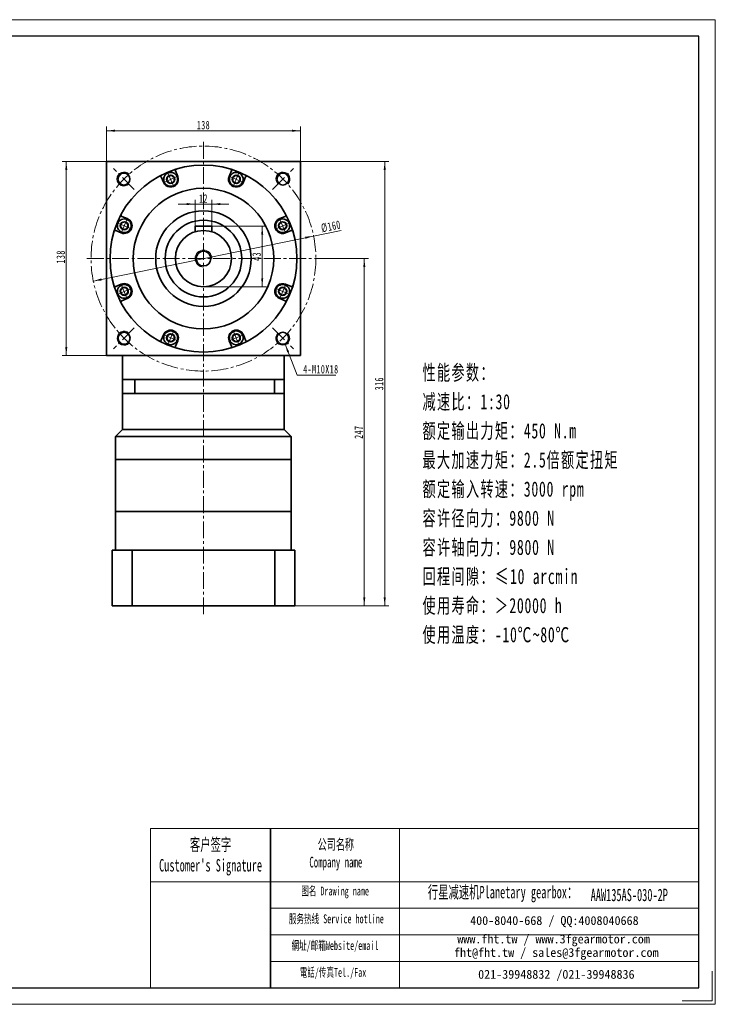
# Model space of a CAD drawing. Header units: millimetres. Extents: x -437 to 553, y -266 to 435.
# Tile 3 of 3: x 58 to 553, y -266 to 434. Entities that reach past the tile are written whole.
import ezdxf

# ---------------------------------------------------------------- set-up
doc = ezdxf.new("R2010")
doc.units = ezdxf.units.MM
doc.set_wipeout_variables(frame=1)
doc.linetypes.add('点画线', pattern=[18, 12, -2, 2, -2])
doc.layers.get('0').update_dxf_attribs({"lineweight": 35})
for name, color, linetype, lineweight in [('7标注层', 4, 'Continuous', 18), ('EB0', 7, 'Continuous', 35), ('SLD-0', 7, 'Continuous', 18), ('中心线层', 1, '点画线', 18), ('图框_外框线', 7, 'Continuous', 18), ('尺寸线层', 3, 'Continuous', 18), ('粗实线层', 7, 'Continuous', 35)]:
    doc.layers.add(name, color=color, linetype=linetype, lineweight=lineweight)
doc.styles.add('SLDTEXTSTYLE4', font='txt', dxfattribs={"width": 0.611111})
doc.styles.add('标准', font='txt', dxfattribs={"width": 0.667})
doc.dimstyles.new('a4-1-1', dxfattribs={"dimtxt": 3, "dimasz": 3, "dimexe": 1.5, "dimexo": 0, "dimgap": 0.5, "dimtad": 1, "dimdec": 3, "dimdsep": 46, "dimtxsty": '标准', "dimblk": '_CAXARROW', "dimcen": 0, "dimdle": 6, "dimazin": 2, "dimtfac": 0.707107, "dimtdec": 3, "dimtix": 1, "dimtmove": 2, "dimatfit": 3, "dimfxl": 0, "dimfrac": 2, "dimtolj": 1, "dimarcsym": 0})

# ---------------------------------------------------------------- blocks, each defined once
blk = doc.blocks.new('*X2')
at = {"layer": '尺寸线层', "linetype": 'Continuous'}
for points in [[(91.35, 333.59), (92.1, 327.59), (90.6, 327.59)], [(91.35, 195.59), (92.1, 201.59), (90.6, 201.59)]]:
    blk.add_hatch(color=0, dxfattribs=at).paths.add_polyline_path(points, flags=0)
at = {"layer": '尺寸线层', "color": 0, "linetype": 'Continuous'}
for p, q in [((122.24, 333.59), (88.35, 333.59)), ((91.35, 333.59), (91.35, 195.59)), ((122.24, 195.59), (88.35, 195.59))]:
    blk.add_line(p, q, dxfattribs=at)
at = {"layer": '尺寸线层', "color": 0, "insert": (87.38, 265.79), "char_height": 6, "width": 15.558, "attachment_point": 5, "rotation": 90, "line_spacing_factor": 1.15057, "style": '标准'}
blk.add_mtext('\\T1.1;138', dxfattribs=at)
blk = doc.blocks.new('_CAXARROW')
blk.add_hatch(color=0).paths.add_polyline_path([(0, 0), (-1, 0.125), (-1, -0.125)], flags=0)
blk = doc.blocks.new('*X3')
at = {"layer": '尺寸线层', "linetype": 'Continuous'}
for points in [[(119.98, 355.5), (125.98, 356.25), (125.98, 354.75)], [(257.98, 355.5), (251.98, 356.25), (251.98, 354.75)]]:
    blk.add_hatch(color=0, dxfattribs=at).paths.add_polyline_path(points, flags=0)
at = {"layer": '尺寸线层', "color": 0, "linetype": 'Continuous'}
for p, q in [((119.98, 331.33), (119.98, 358.5)), ((257.98, 331.33), (257.98, 358.5)), ((119.98, 355.5), (257.98, 355.5))]:
    blk.add_line(p, q, dxfattribs=at)
at = {"layer": '尺寸线层', "color": 0, "insert": (188.98, 359.47), "char_height": 6, "width": 15.558, "attachment_point": 5, "line_spacing_factor": 1.15057, "style": '标准'}
blk.add_mtext('\\T1.1;138', dxfattribs=at)
blk = doc.blocks.new('*X15')
at = {"layer": '尺寸线层', "linetype": 'Continuous'}
for points in [[(267.36, 280.62), (261.63, 278.68), (261.33, 280.15)], [(110.61, 248.56), (116.63, 249.02), (116.33, 250.49)]]:
    blk.add_hatch(color=0, dxfattribs=at).paths.add_polyline_path(points, flags=0)
at = {"layer": '尺寸线层', "color": 0, "linetype": 'Continuous'}
blk.add_line((286.97, 284.63), (110.61, 248.56), dxfattribs=at)
at = {"layer": '尺寸线层', "color": 0, "insert": (279.71, 287.46), "char_height": 6, "width": 26.1925, "attachment_point": 5, "rotation": 11.55918, "line_spacing_factor": 1.15057, "style": '标准'}
blk.add_mtext('\\T1.1;%%C160', dxfattribs=at)
blk = doc.blocks.new('*X19')
at = {"layer": '尺寸线层', "linetype": 'Continuous'}
blk.add_hatch(color=0, dxfattribs=at).paths.add_polyline_path([(-9.87, 22.08), (-6.98, 16.77), (-8.38, 16.22)], flags=0)
at = {"layer": '尺寸线层', "color": 0, "linetype": 'Continuous'}
blk.add_line((-9.87, 22.08), (-1.21, 0), dxfattribs=at)
at = {"layer": '尺寸线层', "color": 0}
for p, q in [((-1.21, 0), (0, 0)), ((0, 0), (26.16, 0)), ((0, 0), (0, 0))]:
    blk.add_line(p, q, dxfattribs=at)
at = {"layer": '尺寸线层', "color": 0, "insert": (3, 1.2), "char_height": 6, "width": 46.3194, "attachment_point": 7, "line_spacing_factor": 1.15057, "style": '标准'}
blk.add_mtext('\\T1.1;4-M10X18', dxfattribs=at)
blk = doc.blocks.new('*X20')
at = {"layer": '尺寸线层', "linetype": 'Continuous'}
for points in [[(303.43, 264.59), (304.18, 258.59), (302.68, 258.59)], [(303.43, 17.59), (304.18, 23.59), (302.68, 23.59)]]:
    blk.add_hatch(color=0, dxfattribs=at).paths.add_polyline_path(points, flags=0)
at = {"layer": '尺寸线层', "color": 0, "linetype": 'Continuous'}
for p, q in [((271.98, 264.59), (306.43, 264.59)), ((303.43, 264.59), (303.43, 17.59)), ((253.98, 17.59), (306.43, 17.59))]:
    blk.add_line(p, q, dxfattribs=at)
at = {"layer": '尺寸线层', "color": 0, "insert": (299.46, 141.09), "char_height": 6, "width": 15.8609, "attachment_point": 5, "rotation": 90, "line_spacing_factor": 1.15057, "style": '标准'}
blk.add_mtext('\\T1.1;247', dxfattribs=at)
blk = doc.blocks.new('*X21')
at = {"layer": '尺寸线层', "linetype": 'Continuous'}
for points in [[(317.97, 333.59), (317.22, 327.59), (318.72, 327.59)], [(317.97, 17.59), (317.22, 23.59), (318.72, 23.59)]]:
    blk.add_hatch(color=0, dxfattribs=at).paths.add_polyline_path(points, flags=0)
at = {"layer": '尺寸线层', "color": 0, "linetype": 'Continuous'}
for p, q in [((257.98, 333.59), (320.97, 333.59)), ((317.97, 17.59), (317.97, 333.59)), ((253.98, 17.59), (320.97, 17.59))]:
    blk.add_line(p, q, dxfattribs=at)
at = {"layer": '尺寸线层', "color": 0, "insert": (314, 175.59), "char_height": 6, "width": 15.4283, "attachment_point": 5, "rotation": 90, "line_spacing_factor": 1.15057, "style": '标准'}
blk.add_mtext('\\T1.1;316', dxfattribs=at)
blk = doc.blocks.new('*X24')
at = {"layer": '中心线层', "linetype": '点画线', "lineweight": 18}
for p, q in [((-5.64, 0), (5.64, 0)), ((0, -5.64), (0, 5.64))]:
    blk.add_line(p, q, dxfattribs=at)
at = {"layer": '粗实线层'}
for p, q in [((-2.89, 0), (-1.44, 2.5)), ((-2.89, 0), (-1.44, -2.5)), ((-1.44, 2.5), (1.44, 2.5)), ((2.89, 0), (1.44, 2.5)), ((2.89, 0), (1.44, 2.5)), ((2.89, 0), (1.44, -2.5)), ((-1.44, -2.5), (1.44, -2.5))]:
    blk.add_line(p, q, dxfattribs=at)
blk.add_circle((0, 0), 2.89, dxfattribs=at)
for start, end in [(0, 180), (180, 360)]:
    blk.add_arc((0, 0), 4.89, start, end, dxfattribs=at)
blk = doc.blocks.new('*X31')
at = {"layer": '尺寸线层', "linetype": 'Continuous'}
for points in [[(230.79, 287.59), (231.54, 281.59), (230.04, 281.59)], [(230.79, 244.59), (231.54, 250.59), (230.04, 250.59)]]:
    blk.add_hatch(color=0, dxfattribs=at).paths.add_polyline_path(points, flags=0)
at = {"layer": '尺寸线层', "color": 0, "linetype": 'Continuous'}
for p, q in [((194.98, 287.59), (233.79, 287.59)), ((230.79, 287.59), (230.79, 244.59)), ((188.98, 244.59), (233.79, 244.59))]:
    blk.add_line(p, q, dxfattribs=at)
at = {"layer": '尺寸线层', "color": 0, "insert": (226.82, 266.09), "char_height": 6, "width": 12, "attachment_point": 5, "rotation": 90, "line_spacing_factor": 1.15057, "style": '标准'}
blk.add_mtext('\\T1.1;43', dxfattribs=at)
blk = doc.blocks.new('*X32')
at = {"layer": '尺寸线层', "linetype": 'Continuous'}
for points in [[(182.98, 303.34), (176.98, 302.59), (176.98, 304.09)], [(194.98, 303.34), (200.98, 302.59), (200.98, 304.09)]]:
    blk.add_hatch(color=0, dxfattribs=at).paths.add_polyline_path(points, flags=0)
at = {"layer": '尺寸线层', "color": 0, "linetype": 'Continuous'}
for p, q in [((206.98, 303.34), (170.98, 303.34)), ((182.98, 287.59), (182.98, 306.34)), ((194.98, 287.59), (194.98, 306.34))]:
    blk.add_line(p, q, dxfattribs=at)
at = {"layer": '尺寸线层', "color": 0, "insert": (188.98, 307.3), "char_height": 6, "width": 12, "attachment_point": 5, "line_spacing_factor": 1.15057, "style": '标准'}
blk.add_mtext('\\T1.1;12', dxfattribs=at)

msp = doc.modelspace()

# ---------------------------------------------------------------- linework, layer by layer
for p, q in [((126.4871, 84.5867), (126.4871, 57.0867)), ((131.4871, 84.5867), (246.4871, 84.5867)), ((251.4871, 84.5867), (251.4871, 57.0867)), ((236.5932, -140.8264), (236.5932, -254.0214))]:
    msp.add_line(p, q)
at = {"color": 7, "linetype": 'Continuous', "lineweight": 15}
for centre, start, end in [((132.4041, 321.1454), 43.2191625, 315.1591555), ((245.5609, 321.1454), 313.1992681, 224.8408445), ((132.5221, 207.9102), 46.7509794, 316.9002039), ((245.4429, 207.9102), 133.2490206, 46.6813654)]:
    msp.add_arc(centre, 5, start, end, dxfattribs=at)
at = {"layer": '7标注层', "color": 0}
msp.add_line((151.2052, -140.8264), (151.2052, -254.002), dxfattribs=at)
at = {"layer": 'EB0'}
for p, q in [((246.4825, 178.5867), (131.4825, 178.5867)), ((131.4825, 178.5867), (131.4825, 142.9321)), ((246.4825, 178.5867), (246.4825, 142.9321)), ((246.4825, 168.5867), (131.4825, 168.5867)), ((131.4825, 142.9321), (126.4871, 137.9367)), ((131.4871, 143.2379), (131.4871, 142.9367)), ((246.4825, 142.9321), (251.4779, 137.9367)), ((126.4871, 137.9367), (126.4871, 121.7379)), ((251.4825, 137.9321), (251.4825, 121.5867)), ((251.4871, 84.5867), (126.4871, 84.5867)), ((253.9871, 57.0867), (123.9871, 57.0867)), ((123.9871, 57.0867), (123.9871, 17.5867)), ((126.4871, 57.0867), (146.4871, 57.0867)), ((251.4871, 57.0867), (231.4871, 57.0867)), ((253.9871, 57.0867), (253.9871, 17.5867)), ((123.9871, 17.5867), (253.9871, 17.5867))]:
    msp.add_line(p, q, dxfattribs=at)
at = {"layer": '中心线层'}
for p, q in [((188.9825, 11.6253), (188.9825, 347.5867)), ((139.7422, 313.8271), (124.8858, 328.6834)), ((238.2229, 313.8271), (253.0793, 328.6834)), ((105.9825, 264.5867), (271.9825, 264.5867)), ((139.7422, 215.3464), (124.8858, 200.49)), ((238.2229, 215.3464), (253.0793, 200.49))]:
    msp.add_line(p, q, dxfattribs=at)
msp.add_circle((188.9825, 264.5867), 80, dxfattribs=at)
at = {"layer": '图框_外框线'}
for p, q in [((151.2052, -140.8264), (236.5932, -140.8264)), ((236.5932, -140.8264), (236.5932, -254.002)), ((236.5932, -140.8264), (541.4527, -140.8264)), ((328.593, -140.8264), (328.593, -254.002)), ((151.2052, -178.5932), (236.5932, -178.5932)), ((236.5932, -178.5932), (541.4527, -178.5932)), ((236.5932, -197.4766), (541.4527, -197.4766)), ((236.5932, -216.36), (541.4527, -216.36)), ((236.5932, -235.2434), (541.4527, -235.2434))]:
    msp.add_line(p, q, dxfattribs=at)
at = {"layer": '图框_外框线', "color": 3}
msp.add_lwpolyline([(550.884, -242.213), (550.884, -263.4333), (529.6636, -263.4333)], dxfattribs=at)
at = {"layer": '粗实线层'}
for p, q in [((257.9825, 333.5867), (119.9825, 333.5867)), ((119.9825, 333.5867), (119.9825, 195.5867)), ((257.9825, 195.5867), (257.9825, 333.5867)), ((160.5575, 318.8386), (158.9591, 322.6973)), ((170.7202, 323.0481), (169.1218, 326.9069)), ((207.2449, 323.0481), (208.8432, 326.9069)), ((217.4075, 318.8386), (219.0059, 322.6973)), ((134.7306, 293.0117), (130.8719, 294.6101)), ((243.2344, 293.0117), (247.0932, 294.6101)), ((194.9825, 287.5867), (182.9825, 287.5867)), ((182.9825, 287.5867), (182.9825, 283.6655)), ((194.9825, 287.5867), (194.9825, 283.6655)), ((130.5211, 282.8491), (126.6623, 284.4474)), ((247.4439, 282.8491), (251.3027, 284.4474)), ((130.5211, 246.3244), (126.6623, 244.726)), ((247.4439, 246.3244), (251.3027, 244.726)), ((134.7306, 236.1617), (130.8719, 234.5633)), ((243.2344, 236.1617), (247.0932, 234.5633)), ((160.5575, 210.3348), (158.9591, 206.4761)), ((217.4075, 210.3348), (219.0059, 206.4761)), ((170.7202, 206.1253), (169.1218, 202.2665)), ((207.2449, 206.1253), (208.8432, 202.2665)), ((119.9825, 195.5867), (257.9825, 195.5867)), ((131.4825, 178.5867), (131.4825, 195.5867)), ((246.4825, 178.5867), (246.4825, 195.5867)), ((140.2481, 178.5867), (140.2481, 168.5867)), ((239.6412, 178.5867), (239.6412, 168.5867)), ((246.4825, 142.9321), (131.4825, 142.9321)), ((251.4825, 137.9321), (126.4871, 137.9367)), ((126.4871, 121.5867), (126.4871, 84.5867)), ((251.4825, 121.5867), (126.4871, 121.5867)), ((251.4825, 84.5867), (251.4825, 121.5867)), ((138.1765, 17.5867), (138.1765, 57.0867)), ((239.7885, 17.5867), (239.7885, 57.0867))]:
    msp.add_line(p, q, dxfattribs=at)
for centre, radius in [((188.9825, 264.5867), 66.5), ((132.4041, 321.1454), 4.25), ((245.5609, 321.1454), 4.25), ((188.9825, 264.5867), 50), ((188.9825, 264.5867), 34), ((188.9825, 264.5867), 27.25), ((188.9825, 264.5867), 20), ((188.9825, 264.5867), 5.25), ((132.5221, 207.9102), 4.25), ((245.4429, 207.9102), 4.25)]:
    msp.add_circle(centre, radius, dxfattribs=at)
for centre, radius, start, end in [((158.0353, 322.3147), 1, 22.4999699, 118.1952849), ((165.6388, 320.9434), 5.5, 202.5, 22.5), ((170.0457, 327.2895), 1, 106.8047151, 202.5000301), ((212.3262, 320.9434), 5.5, 157.5, 337.5), ((207.9193, 327.2895), 1, 337.4999699, 73.1952849), ((219.9298, 322.3147), 1, 61.8047151, 157.5000301), ((131.2545, 295.534), 1, 151.8047151, 247.5000301), ((246.7105, 295.534), 1, 292.4999699, 28.1952849), ((132.6259, 287.9304), 5.5, 247.5, 67.5), ((245.3392, 287.9304), 5.5, 112.5, 292.5), ((126.2797, 283.5235), 1, 67.4999699, 163.1952849), ((251.6854, 283.5235), 1, 16.8047151, 112.5000301), ((126.2797, 245.6499), 1, 196.8047151, 292.5000301), ((132.6259, 241.243), 5.5, 292.5, 112.5), ((245.3392, 241.243), 5.5, 67.5, 247.5), ((251.6854, 245.6499), 1, 247.4999699, 343.1952849), ((131.2545, 233.6394), 1, 112.4999699, 208.1952849), ((246.7105, 233.6394), 1, 331.8047151, 67.5000301), ((165.6388, 208.2301), 5.5, 337.5, 157.5), ((212.3262, 208.2301), 5.5, 22.5, 202.5), ((158.0353, 206.8587), 1, 241.8047151, 337.5000301), ((219.9298, 206.8587), 1, 202.4999699, 298.1952849), ((170.0457, 201.8839), 1, 157.4999699, 253.1952849), ((207.9193, 201.8839), 1, 286.8047151, 22.5000301)]:
    msp.add_arc(centre, radius, start, end, dxfattribs=at)
at = {"layer": '粗实线层', "lineweight": 18}
msp.add_arc((188.9825, 264.5867), 6, 0, 270, dxfattribs=at)

# ---------------------------------------------------------------- block references
at = {"layer": '尺寸线层'}
msp.add_blockref('*X19', (256.9457, 181.6051), dxfattribs=at)
at = {"layer": '粗实线层', "rotation": 337.5000000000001}
msp.add_blockref('*X24', (212.3262, 320.9434), dxfattribs=at)

# ---------------------------------------------------------------- texts
at = {"layer": 'SLD-0', "color": 1, "attachment_point": 2, "style": 'SLDTEXTSTYLE4'}
for s, insert, char_height, width in [("{\\fSimSun|b1|i0|c134|p2;客户签字\\PCustomer's Signature}", (194.0464, -147.8134), 8.812256, 109.625367), ('{\\fSimSun|b1|i0|c134|p2;公司名称\\PCompany name}', (283.1766, -148.2812), 7.553362, 97.792453), ('{\\fSimSun|b1|i0|c134|p2;图名 Drawing name}', (282.6603, -182.0741), 6.294468, 80.497967), ('{\\fSimSun|b1|i0|c134|p2;  \\H1.1667x;行星减速机Planetary gearbox\\fSimSun|b0|i0|c134|p2;：}', (398.7027, -181.5885), 7.553362, 118.796557), ('{\\fSimSun|b1|i0|c134|p2;AAW135AS-030-2P}', (492.0213, -183.594), 8.812256, 64.131013), ('{\\fSimSun|b1|i0|c134|p2;服务热线 Service hotline}', (283.5529, -201.8669), 6.294468, 89.682469), ('{\\fSimSun|b1|i0|c134|p2;網址/邮箱Website/email}', (282.5727, -220.8311), 6.294468, 93.351009), ('{\\fSimSun|b1|i0|c134|p2;電話/传真Tel./Fax}', (281.1625, -239.9433), 6.294468, 94.473748)]:
    msp.add_mtext(s, dxfattribs=dict(at, insert=insert, char_height=char_height, width=width))
at = {"layer": 'SLD-0', "color": 1, "char_height": 6.294468, "attachment_point": 2}
for s, insert, width in [('{\\fSimSun|b1|i0|c134|p2;400-8040-668 / QQ:4008040668}', (438.7139, -203.0696), 183.266019), ('{\\fSimSun|b1|i0|c134|p2;www.fht.tw / www.3fgearmotor.com }', (438.1335, -216.1802), 183.472325), ('{\\fSimSun|b1|i0|c134|p2;fht@fht.tw / sales@3fgearmotor.com }', (440.0518, -225.765), 183.472325), ('{\\fSimSun|b1|i0|c134|p2;021-39948832 /021-39948836 }', (440.1176, -241.3195), 140.095)]:
    msp.add_mtext(s, dxfattribs=dict(at, insert=insert, width=width))
at = {"layer": '尺寸线层', "insert": (344.849, 188.9251), "char_height": 6.3, "width": 160.883274, "attachment_point": 1, "line_spacing_factor": 1.15057, "style": '标准'}
msp.add_mtext('\\T1.1;{\\H1.71429x;性能参数：\\P减速比：1:30\\P额定输出力矩：450 N.m\\P最大加速力矩：2.5倍额定扭矩\\P额定输入转速：3000 rpm\\P容许径向力：9800 N\\P容许轴向力：9800 N\\P回程间隙：≤10 arcmin\\P使用寿命：＞20000 h\\P使用温度：-10℃~80℃\\P}', dxfattribs=at)

# ---------------------------------------------------------------- dimensions: what is measured, and where the dimension line sits
at = {"layer": '尺寸线层'}
for base, p1, p2, picture, middle in [((257.9825, 355.5043), (119.9825, 331.3325), (257.9825, 331.3325), '*X3', (188.9825, 359.4719)), ((182.9825, 303.3354), (194.9825, 287.5867), (182.9825, 287.5867), '*X32', (188.9825, 307.303))]:
    dim = msp.add_linear_dim(base=base, p1=p1, p2=p2, dimstyle='a4-1-1', override={"dimsah": 1, "dimtfill": 1, "dimtzin": 8}, dxfattribs=at)
    dim.commit()
    dim.dimension.update_dxf_attribs({"geometry": picture, "text_midpoint": middle, "dimtype": 160})
for base, p1, p2, angle, picture, middle in [((91.349, 195.5867), (122.2367, 333.5867), (122.2367, 195.5867), 270, '*X2', (87.3815, 265.7873)), ((317.9716, 333.5867), (253.9825, 17.5867), (257.9825, 333.5867), 90, '*X21', (314.004, 175.5867)), ((230.788, 244.5867), (194.9825, 287.5867), (188.9825, 244.5867), 270, '*X31', (226.8205, 266.0867)), ((303.4278, 17.5867), (271.9825, 264.5867), (253.9825, 17.5867), 270, '*X20', (299.4602, 141.0867))]:
    dim = msp.add_linear_dim(base=base, p1=p1, p2=p2, angle=angle, dimstyle='a4-1-1', override={"dimsah": 1, "dimtfill": 1, "dimtzin": 8}, dxfattribs=at)
    dim.commit()
    dim.dimension.update_dxf_attribs({"geometry": picture, "text_midpoint": middle, "dimtype": 160})
dim = msp.add_diameter_dim_2p(p1=(110.605, 248.5563), p2=(267.36, 280.6171), dimstyle='a4-1-1', override={"dimpost": '%%C<>', "dimsah": 1, "dimtfill": 1, "dimtzin": 8}, dxfattribs=at)
dim.commit()
dim.dimension.update_dxf_attribs({"geometry": '*X15', "text_midpoint": (280.5536, 283.3156), "dimtype": 163})

# ---------------------------------------------------------------- next in the draw order: wipeouts: each hides what was drawn before it
for points in [[(170.1566, 322.8147), (169.7786, 323.5461), (169.7786, 323.5461), (168.8965, 324.5902), (167.7598, 325.3494), (166.4574, 325.7644), (165.0911, 325.8026), (163.7675, 325.4611), (163.7675, 325.4611), (162.5902, 324.7667), (161.651, 323.7735), (161.0235, 322.5592), (160.7566, 321.2186), (160.8711, 319.8565), (160.8711, 319.8565), (161.121, 319.072), (161.121, 319.072), (161.7593, 317.9665), (162.662, 317.0639), (163.7675, 316.4256), (165.0005, 316.0952), (166.2771, 316.0952), (167.5101, 316.4256), (167.5101, 316.4256), (168.8146, 317.225), (169.8082, 318.3883), (170.3937, 319.8018), (170.5137, 321.327)], [(134.4972, 292.4482), (133.7127, 292.6981), (133.7127, 292.6981), (132.3506, 292.8126), (131.01, 292.5457), (129.7957, 291.9182), (128.8025, 290.9791), (128.1081, 289.8017), (128.1081, 289.8017), (127.7666, 288.4782), (127.8049, 287.1118), (128.2198, 285.8094), (128.979, 284.6727), (130.0231, 283.7906), (130.0231, 283.7906), (130.7545, 283.4126), (130.7545, 283.4126), (131.9876, 283.0822), (133.2641, 283.0822), (134.4972, 283.4126), (135.6027, 284.0509), (136.5054, 284.9535), (137.1436, 286.0591), (137.1436, 286.0591), (137.5008, 287.5467), (137.3807, 289.0719), (136.7953, 290.4854), (135.8017, 291.6488)], [(247.2105, 283.4126), (247.9419, 283.7906), (247.9419, 283.7906), (248.986, 284.6727), (249.7452, 285.8094), (250.1602, 287.1118), (250.1984, 288.4782), (249.8569, 289.8017), (249.8569, 289.8017), (249.1625, 290.9791), (248.1693, 291.9182), (246.955, 292.5457), (245.6144, 292.8126), (244.2523, 292.6981), (244.2523, 292.6981), (243.4678, 292.4482), (243.4678, 292.4482), (242.3623, 291.8099), (241.4597, 290.9072), (240.8214, 289.8017), (240.491, 288.5687), (240.491, 287.2921), (240.8214, 286.0591), (240.8214, 286.0591), (241.6208, 284.7546), (242.7841, 283.761), (244.1976, 283.1755), (245.7228, 283.0555)], [(130.7545, 245.7608), (130.0231, 245.3828), (130.0231, 245.3828), (128.979, 244.5007), (128.2198, 243.364), (127.8049, 242.0616), (127.7666, 240.6952), (128.1081, 239.3717), (128.1081, 239.3717), (128.8025, 238.1944), (129.7957, 237.2552), (131.01, 236.6277), (132.3506, 236.3608), (133.7127, 236.4753), (133.7127, 236.4753), (134.4972, 236.7252), (134.4972, 236.7252), (135.6027, 237.3635), (136.5054, 238.2662), (137.1436, 239.3717), (137.474, 240.6047), (137.474, 241.8813), (137.1436, 243.1143), (137.1436, 243.1143), (136.3442, 244.4188), (135.1809, 245.4124), (133.7674, 245.9979), (132.2422, 246.1179)], [(243.4678, 236.7252), (244.2523, 236.4753), (244.2523, 236.4753), (245.6144, 236.3608), (246.955, 236.6277), (248.1693, 237.2552), (249.1625, 238.1944), (249.8569, 239.3717), (249.8569, 239.3717), (250.1984, 240.6952), (250.1602, 242.0616), (249.7452, 243.364), (248.986, 244.5007), (247.9419, 245.3828), (247.9419, 245.3828), (247.2105, 245.7608), (247.2105, 245.7608), (245.9774, 246.0912), (244.7009, 246.0912), (243.4678, 245.7608), (242.3623, 245.1225), (241.4597, 244.2199), (240.8214, 243.1143), (240.8214, 243.1143), (240.4642, 241.6267), (240.5843, 240.1015), (241.1697, 238.688), (242.1634, 237.5246)], [(161.121, 210.1014), (160.8711, 209.3169), (160.8711, 209.3169), (160.7566, 207.9548), (161.0235, 206.6142), (161.651, 205.3999), (162.5902, 204.4067), (163.7675, 203.7123), (163.7675, 203.7123), (165.0911, 203.3708), (166.4574, 203.4091), (167.7598, 203.824), (168.8965, 204.5832), (169.7786, 205.6273), (169.7786, 205.6273), (170.1566, 206.3587), (170.1566, 206.3587), (170.487, 207.5918), (170.487, 208.8683), (170.1566, 210.1014), (169.5183, 211.2069), (168.6157, 212.1095), (167.5101, 212.7478), (167.5101, 212.7478), (166.0225, 213.105), (164.4973, 212.9849), (163.0838, 212.3995), (161.9204, 211.4059)], [(207.8084, 206.3587), (208.1864, 205.6273), (208.1864, 205.6273), (209.0685, 204.5832), (210.2052, 203.824), (211.5076, 203.4091), (212.874, 203.3708), (214.1975, 203.7123), (214.1975, 203.7123), (215.3749, 204.4067), (216.314, 205.3999), (216.9415, 206.6142), (217.2084, 207.9548), (217.0939, 209.3169), (217.0939, 209.3169), (216.844, 210.1014), (216.844, 210.1014), (216.2057, 211.2069), (215.303, 212.1095), (214.1975, 212.7478), (212.9645, 213.0782), (211.6879, 213.0782), (210.4549, 212.7478), (210.4549, 212.7478), (209.1504, 211.9484), (208.1568, 210.7851), (207.5713, 209.3716), (207.4513, 207.8464)]]:
    msp.add_wipeout(points).dxf.layer = '粗实线层'

# ---------------------------------------------------------------- next in the draw order: linework, layer by layer
at = {"layer": '图框_外框线', "color": 3}
msp.add_lwpolyline([(-437.0416, -265.7911), (553.2418, -265.7911), (553.2418, 434.4807), (-437.0416, 434.4807)], close=True, dxfattribs=at)
at = {"layer": '图框_外框线', "color": 3, "lineweight": 25}
msp.add_lwpolyline([(-378.0962, -254.002), (541.4527, -254.002), (541.4527, 422.6916), (-378.0962, 422.6916)], close=True, dxfattribs=at)

# ---------------------------------------------------------------- next in the draw order: block references
at = {"layer": '粗实线层'}
for p, rotation in [((165.6388, 320.9434), 22.5), ((132.6259, 287.9304), 67.50000000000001), ((245.3392, 287.9304), 292.5000000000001), ((132.6259, 241.243), 112.5), ((245.3392, 241.243), 247.5000000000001), ((165.6388, 208.2301), 157.5000000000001), ((212.3262, 208.2301), 202.5)]:
    msp.add_blockref('*X24', p, dxfattribs=dict(at, rotation=rotation))

doc.saveas('drawing.dxf')
